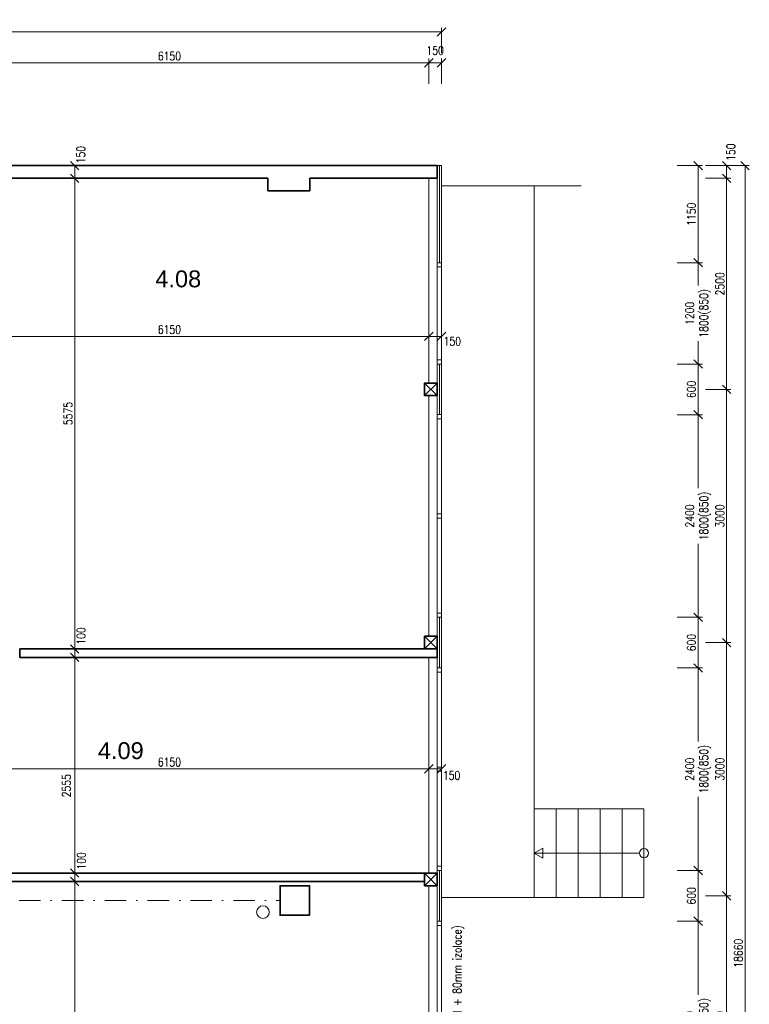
# Model space of a CAD drawing. Header units: millimetres. Extents: x -485339 to 286898, y -1189934 to 1602269.
# Tile 141 of 230: x -64725 to -56076, y -723233 to -711569. Entities that reach past the tile are written whole.
import ezdxf

# ---------------------------------------------------------------- set-up
doc = ezdxf.new("R2010")
doc.units = ezdxf.units.MM
doc.header["$LTSCALE"] = 10
doc.linetypes.add('DASHDOT', pattern=[25.4, 12.7, -6.35, 0, -6.35])
doc.layers.get('Defpoints').update_dxf_attribs({"lineweight": 0})
for name, color, linetype, lineweight, true_color in [('BOUR_OBV.PLÁŠT', 7, 'Continuous', 18, 0x4ccd32), ('BOUR_OKNA', 7, 'Continuous', 18, 0x4ccd32), ('BOURÁNÍ_POPIS', 7, 'Continuous', 18, 0x4ccd32)]:
    doc.layers.add(name, color=color, linetype=linetype, lineweight=lineweight, true_color=true_color)
for name, color, linetype, lineweight in [('St_kóty', 132, 'Continuous', 18), ('St_lehký obvodový plášť', 152, 'Continuous', 18), ('St_plocha_místnosti', 250, 'Continuous', 18), ('St_sloupy_opláštění_půdorys', 25, 'Continuous', 35), ('St_čáry_obrys', 5, 'Continuous', 35), ('St_čáry_osy', 250, 'DASHDOT', 18), ('St_čáry_plné', 250, 'Continuous', 18), ('ZTI_ST_kanalda', 234, 'Continuous', 18)]:
    doc.layers.add(name, color=color, linetype=linetype, lineweight=lineweight)
doc.styles.add('Andy', font='arial.ttf')
doc.styles.get("Standard").update_dxf_attribs({"font": 'simplex.shx', "width": 0.8})
doc.linetypes.add('ZIGZAG', pattern='A,0.00254,-5.08,[131,ltypeshp.shx,S=5.08,R=0,X=-5.08,Y=0],-10.16,[131,ltypeshp.shx,S=5.08,R=180,X=5.08,Y=0],-5.08', length=20.32254)
doc.dimstyles.new('stavebníM50 vnitřní', dxfattribs={"dimtxt": 100, "dimasz": 100, "dimexe": 50, "dimexo": 100, "dimgap": 30, "dimtad": 1, "dimdec": 0, "dimtxsty": 'Standard', "dimblk": 'OBLIQUE', "dimcen": 2.5, "dimclrd": 256, "dimclre": 256, "dimclrt": 256, "dimadec": 0, "dimazin": 0, "dimtfac": 1, "dimtdec": 0, "dimtmove": 2, "dimatfit": 2, "dimldrblk": 'OBLIQUE', "dimfxl": 250, "dimfxlon": 1, "dimlwd": -1, "dimlwe": -1, "dimarcsym": 0})

# ---------------------------------------------------------------- blocks, each defined once
blk = doc.blocks.new('G$CBB62DE26')
at = {"layer": 'St_sloupy_opláštění_půdorys', "ltscale": 2}
blk.add_lwpolyline([(-75, -150), (75, -150), (75, 0), (-75, 0)], close=True, dxfattribs=at)
for points in [[(-75, 0), (75, -150)], [(75, 0), (-75, -150)]]:
    blk.add_lwpolyline(points, dxfattribs=at)
blk = doc.blocks.new('G$C9C144299')
at = {"layer": 'St_lehký obvodový plášť', "color": 0, "ltscale": 2}
for points in [[(0, -50), (2400, -50), (2400, 0), (0, 0)], [(0, -50), (0, -50), (0, 0), (0, 0)], [(0, -50), (0, -50), (0, 0), (0, 0)], [(0, -50), (50, -50), (50, 0), (0, 0)], [(1225, -50), (1175, -50), (1175, 0), (1225, 0)], [(2400, -50), (2350, -50), (2350, 0), (2400, 0)]]:
    blk.add_lwpolyline(points, close=True, dxfattribs=at)
blk = doc.blocks.new('G$C2A6251B2')
at = {"layer": 'St_lehký obvodový plášť', "color": 0, "ltscale": 2}
for points in [[(0, -50), (1200, -50), (1200, 0), (0, 0)], [(0, -50), (50, -50), (50, 0), (0, 0)], [(1200, -50), (1150, -50), (1150, 0), (1200, 0)]]:
    blk.add_lwpolyline(points, close=True, dxfattribs=at)
blk = doc.blocks.new('_OBLIQUE')
at = {"color": 0, "linetype": 'ByBlock'}
blk.add_line((-0.5, -0.5), (0.5, 0.5), dxfattribs=at)
blk = doc.blocks.new('*D5257')
at = {"layer": 'Defpoints', "color": 0}
for p in [(-58928, -713298), (-58928, -714448), (-56682, -714448)]:
    blk.add_point(p, dxfattribs=at)
at = {"layer": 'St_kóty'}
for p, q in [((-56932, -713298), (-56632, -713298)), ((-56682, -713298), (-56682, -714448)), ((-56932, -714448), (-56632, -714448))]:
    blk.add_line(p, q, dxfattribs=at)
at = {"layer": 'St_kóty', "linetype": 'ByBlock', "xscale": 100, "yscale": 100, "zscale": 100}
for p, rotation in [((-56682, -713298), 90), ((-56682, -714448), 270)]:
    blk.add_blockref('_OBLIQUE', p, dxfattribs=dict(at, rotation=rotation))
at = {"layer": 'St_kóty', "insert": (-56762, -713873), "char_height": 100, "attachment_point": 5, "rotation": 90}
blk.add_mtext('1150', dxfattribs=at)
blk = doc.blocks.new('*D5258')
at = {"layer": 'Defpoints', "color": 0}
for p in [(-58903, -718648), (-58903, -719248), (-56682, -719248)]:
    blk.add_point(p, dxfattribs=at)
at = {"layer": 'St_kóty'}
for p, q in [((-56932, -718648), (-56632, -718648)), ((-56682, -718648), (-56682, -719248)), ((-56932, -719248), (-56632, -719248))]:
    blk.add_line(p, q, dxfattribs=at)
at = {"layer": 'St_kóty', "linetype": 'ByBlock', "xscale": 100, "yscale": 100, "zscale": 100}
for p, rotation in [((-56682, -718648), 90), ((-56682, -719248), 270)]:
    blk.add_blockref('_OBLIQUE', p, dxfattribs=dict(at, rotation=rotation))
at = {"layer": 'St_kóty', "insert": (-56762, -718948), "char_height": 100, "attachment_point": 5, "rotation": 90}
blk.add_mtext('600', dxfattribs=at)
blk = doc.blocks.new('*D5259')
at = {"layer": 'Defpoints', "color": 0}
for p in [(-58903, -719248), (-58903, -721648), (-56682, -721648)]:
    blk.add_point(p, dxfattribs=at)
at = {"layer": 'St_kóty'}
for p, q in [((-56932, -719248), (-56632, -719248)), ((-56682, -719248), (-56682, -720119)), ((-56682, -721648), (-56682, -720777)), ((-56932, -721648), (-56632, -721648))]:
    blk.add_line(p, q, dxfattribs=at)
at = {"layer": 'St_kóty', "linetype": 'ByBlock', "xscale": 100, "yscale": 100, "zscale": 100}
for p, rotation in [((-56682, -719248), 90), ((-56682, -721648), 270)]:
    blk.add_blockref('_OBLIQUE', p, dxfattribs=dict(at, rotation=rotation))
at = {"layer": 'St_kóty', "insert": (-56682, -720448), "char_height": 100, "attachment_point": 5, "rotation": 90}
blk.add_mtext('2400\\P1800(850)', dxfattribs=at)
blk = doc.blocks.new('*D5260')
at = {"layer": 'Defpoints', "color": 0}
for p in [(-58903, -721648), (-58903, -722248), (-56682, -722248)]:
    blk.add_point(p, dxfattribs=at)
at = {"layer": 'St_kóty'}
for p, q in [((-56932, -721648), (-56632, -721648)), ((-56682, -721648), (-56682, -722248)), ((-56932, -722248), (-56632, -722248))]:
    blk.add_line(p, q, dxfattribs=at)
at = {"layer": 'St_kóty', "linetype": 'ByBlock', "xscale": 100, "yscale": 100, "zscale": 100}
for p, rotation in [((-56682, -721648), 90), ((-56682, -722248), 270)]:
    blk.add_blockref('_OBLIQUE', p, dxfattribs=dict(at, rotation=rotation))
at = {"layer": 'St_kóty', "insert": (-56762, -721948), "char_height": 100, "attachment_point": 5, "rotation": 90}
blk.add_mtext('600', dxfattribs=at)
blk = doc.blocks.new('*D5264')
at = {"layer": 'Defpoints', "color": 0}
for p in [(-58928, -714448), (-59750, -715648), (-56682, -715648)]:
    blk.add_point(p, dxfattribs=at)
at = {"layer": 'St_kóty'}
for p, q in [((-56932, -714448), (-56632, -714448)), ((-56682, -714448), (-56682, -714719)), ((-56682, -715648), (-56682, -715377)), ((-56932, -715648), (-56632, -715648))]:
    blk.add_line(p, q, dxfattribs=at)
at = {"layer": 'St_kóty', "linetype": 'ByBlock', "xscale": 100, "yscale": 100, "zscale": 100}
for p, rotation in [((-56682, -714448), 90), ((-56682, -715648), 270)]:
    blk.add_blockref('_OBLIQUE', p, dxfattribs=dict(at, rotation=rotation))
at = {"layer": 'St_kóty', "insert": (-56682, -715048), "char_height": 100, "attachment_point": 5, "rotation": 90}
blk.add_mtext('1200\\P1800(850)', dxfattribs=at)
blk = doc.blocks.new('*D5265')
at = {"layer": 'Defpoints', "color": 0}
for p in [(-59750, -715648), (-59750, -716248), (-56682, -716248)]:
    blk.add_point(p, dxfattribs=at)
at = {"layer": 'St_kóty'}
for p, q in [((-56932, -715648), (-56632, -715648)), ((-56682, -715648), (-56682, -716248)), ((-56932, -716248), (-56632, -716248))]:
    blk.add_line(p, q, dxfattribs=at)
at = {"layer": 'St_kóty', "linetype": 'ByBlock', "xscale": 100, "yscale": 100, "zscale": 100}
for p, rotation in [((-56682, -715648), 90), ((-56682, -716248), 270)]:
    blk.add_blockref('_OBLIQUE', p, dxfattribs=dict(at, rotation=rotation))
at = {"layer": 'St_kóty', "insert": (-56762, -715948), "char_height": 100, "attachment_point": 5, "rotation": 90}
blk.add_mtext('600', dxfattribs=at)
blk = doc.blocks.new('*D5266')
at = {"layer": 'Defpoints', "color": 0}
for p in [(-59750, -716248), (-59750, -718648), (-56682, -718648)]:
    blk.add_point(p, dxfattribs=at)
at = {"layer": 'St_kóty'}
for p, q in [((-56932, -716248), (-56632, -716248)), ((-56682, -716248), (-56682, -717119)), ((-56682, -718648), (-56682, -717777)), ((-56932, -718648), (-56632, -718648))]:
    blk.add_line(p, q, dxfattribs=at)
at = {"layer": 'St_kóty', "linetype": 'ByBlock', "xscale": 100, "yscale": 100, "zscale": 100}
for p, rotation in [((-56682, -716248), 90), ((-56682, -718648), 270)]:
    blk.add_blockref('_OBLIQUE', p, dxfattribs=dict(at, rotation=rotation))
at = {"layer": 'St_kóty', "insert": (-56682, -717448), "char_height": 100, "attachment_point": 5, "rotation": 90}
blk.add_mtext('2400\\P1800(850)', dxfattribs=at)
blk = doc.blocks.new('*D5267')
at = {"layer": 'Defpoints', "color": 0}
for p in [(-58903, -722248), (-59750, -724648), (-56682, -724648)]:
    blk.add_point(p, dxfattribs=at)
at = {"layer": 'St_kóty'}
for p, q in [((-56932, -722248), (-56632, -722248)), ((-56682, -722248), (-56682, -723119)), ((-56682, -724648), (-56682, -723777)), ((-56932, -724648), (-56632, -724648))]:
    blk.add_line(p, q, dxfattribs=at)
at = {"layer": 'St_kóty', "linetype": 'ByBlock', "xscale": 100, "yscale": 100, "zscale": 100}
for p, rotation in [((-56682, -722248), 90), ((-56682, -724648), 270)]:
    blk.add_blockref('_OBLIQUE', p, dxfattribs=dict(at, rotation=rotation))
at = {"layer": 'St_kóty', "insert": (-56682, -723448), "char_height": 100, "attachment_point": 5, "rotation": 90}
blk.add_mtext('2400\\P1800(850)', dxfattribs=at)
blk = doc.blocks.new('*D5270')
at = {"layer": 'Defpoints', "color": 0}
for p in [(-59775, -713298), (-59775, -713448), (-56345, -713448)]:
    blk.add_point(p, dxfattribs=at)
at = {"layer": 'St_kóty'}
for p, q in [((-56595, -713298), (-56295, -713298)), ((-56345, -713298), (-56345, -713448)), ((-56595, -713448), (-56295, -713448))]:
    blk.add_line(p, q, dxfattribs=at)
at = {"layer": 'St_kóty', "linetype": 'ByBlock', "xscale": 100, "yscale": 100, "zscale": 100}
for p, rotation in [((-56345, -713298), 90), ((-56345, -713448), 270)]:
    blk.add_blockref('_OBLIQUE', p, dxfattribs=dict(at, rotation=rotation))
at = {"layer": 'St_kóty', "insert": (-56295, -713138), "char_height": 100, "attachment_point": 5, "rotation": 90}
blk.add_mtext('150', dxfattribs=at)
blk = doc.blocks.new('*D5271')
at = {"layer": 'Defpoints', "color": 0}
for p in [(-59775, -713448), (-59925, -715948), (-56345, -715948)]:
    blk.add_point(p, dxfattribs=at)
at = {"layer": 'St_kóty'}
for p, q in [((-56595, -713448), (-56295, -713448)), ((-56345, -713448), (-56345, -715948)), ((-56595, -715948), (-56295, -715948))]:
    blk.add_line(p, q, dxfattribs=at)
at = {"layer": 'St_kóty', "linetype": 'ByBlock', "xscale": 100, "yscale": 100, "zscale": 100}
for p, rotation in [((-56345, -713448), 90), ((-56345, -715948), 270)]:
    blk.add_blockref('_OBLIQUE', p, dxfattribs=dict(at, rotation=rotation))
at = {"layer": 'St_kóty', "insert": (-56425, -714698), "char_height": 100, "attachment_point": 5, "rotation": 90}
blk.add_mtext('2500', dxfattribs=at)
blk = doc.blocks.new('*D5272')
at = {"layer": 'Defpoints', "color": 0}
for p in [(-59925, -715948), (-59925, -718948), (-56345, -718948)]:
    blk.add_point(p, dxfattribs=at)
at = {"layer": 'St_kóty'}
for p, q in [((-56595, -715948), (-56295, -715948)), ((-56345, -715948), (-56345, -718948)), ((-56595, -718948), (-56295, -718948))]:
    blk.add_line(p, q, dxfattribs=at)
at = {"layer": 'St_kóty', "linetype": 'ByBlock', "xscale": 100, "yscale": 100, "zscale": 100}
for p, rotation in [((-56345, -715948), 90), ((-56345, -718948), 270)]:
    blk.add_blockref('_OBLIQUE', p, dxfattribs=dict(at, rotation=rotation))
at = {"layer": 'St_kóty', "insert": (-56425, -717448), "char_height": 100, "attachment_point": 5, "rotation": 90}
blk.add_mtext('3000', dxfattribs=at)
blk = doc.blocks.new('*D5273')
at = {"layer": 'Defpoints', "color": 0}
for p in [(-59925, -718948), (-59925, -721948), (-56345, -721948)]:
    blk.add_point(p, dxfattribs=at)
at = {"layer": 'St_kóty'}
for p, q in [((-56595, -718948), (-56295, -718948)), ((-56345, -718948), (-56345, -721948)), ((-56595, -721948), (-56295, -721948))]:
    blk.add_line(p, q, dxfattribs=at)
at = {"layer": 'St_kóty', "linetype": 'ByBlock', "xscale": 100, "yscale": 100, "zscale": 100}
for p, rotation in [((-56345, -718948), 90), ((-56345, -721948), 270)]:
    blk.add_blockref('_OBLIQUE', p, dxfattribs=dict(at, rotation=rotation))
at = {"layer": 'St_kóty', "insert": (-56425, -720448), "char_height": 100, "attachment_point": 5, "rotation": 90}
blk.add_mtext('3000', dxfattribs=at)
blk = doc.blocks.new('*D5274')
at = {"layer": 'Defpoints', "color": 0}
for p in [(-59925, -721948), (-59925, -724948), (-56345, -724948)]:
    blk.add_point(p, dxfattribs=at)
at = {"layer": 'St_kóty'}
for p, q in [((-56595, -721948), (-56295, -721948)), ((-56345, -721948), (-56345, -724948)), ((-56595, -724948), (-56295, -724948))]:
    blk.add_line(p, q, dxfattribs=at)
at = {"layer": 'St_kóty', "linetype": 'ByBlock', "xscale": 100, "yscale": 100, "zscale": 100}
for p, rotation in [((-56345, -721948), 90), ((-56345, -724948), 270)]:
    blk.add_blockref('_OBLIQUE', p, dxfattribs=dict(at, rotation=rotation))
at = {"layer": 'St_kóty', "insert": (-56425, -723448), "char_height": 100, "attachment_point": 5, "rotation": 90}
blk.add_mtext('3000', dxfattribs=at)
blk = doc.blocks.new('*D5279')
at = {"layer": 'Defpoints', "color": 0}
for p in [(-59725, -713298), (-56126, -713298), (-59725, -731958)]:
    blk.add_point(p, dxfattribs=at)
at = {"layer": 'St_kóty'}
for p, q in [((-56376, -713298), (-56076, -713298)), ((-56126, -731958), (-56126, -713298)), ((-56376, -731958), (-56076, -731958))]:
    blk.add_line(p, q, dxfattribs=at)
at = {"layer": 'St_kóty', "linetype": 'ByBlock', "xscale": 100, "yscale": 100, "zscale": 100}
for p, rotation in [((-56126, -713298), 90), ((-56126, -731958), 270)]:
    blk.add_blockref('_OBLIQUE', p, dxfattribs=dict(at, rotation=rotation))
at = {"layer": 'St_kóty', "insert": (-56206, -722628), "char_height": 100, "attachment_point": 5, "rotation": 90}
blk.add_mtext('18660', dxfattribs=at)
blk = doc.blocks.new('*D5299')
at = {"layer": 'Defpoints', "color": 0}
for p in [(-59875, -712080), (-66025, -712736), (-59875, -712736)]:
    blk.add_point(p, dxfattribs=at)
at = {"layer": 'St_kóty'}
for p, q in [((-66025, -712330), (-66025, -712030)), ((-66025, -712080), (-59875, -712080)), ((-59875, -712330), (-59875, -712030))]:
    blk.add_line(p, q, dxfattribs=at)
at = {"layer": 'St_kóty', "linetype": 'ByBlock', "xscale": 100, "yscale": 100, "zscale": 100, "rotation": 180}
blk.add_blockref('_OBLIQUE', (-66025, -712080), dxfattribs=at)
at = {"layer": 'St_kóty', "linetype": 'ByBlock', "xscale": 100, "yscale": 100, "zscale": 100}
blk.add_blockref('_OBLIQUE', (-59875, -712080), dxfattribs=at)
at = {"layer": 'St_kóty', "insert": (-62950, -712000), "char_height": 100, "attachment_point": 5}
blk.add_mtext('6150', dxfattribs=at)
blk = doc.blocks.new('*D5300')
at = {"layer": 'Defpoints', "color": 0}
for p in [(-59725, -712080), (-59725, -712586), (-59875, -712736)]:
    blk.add_point(p, dxfattribs=at)
at = {"layer": 'St_kóty'}
for p, q in [((-59875, -712330), (-59875, -712030)), ((-59875, -712080), (-59725, -712080)), ((-59725, -712330), (-59725, -712030))]:
    blk.add_line(p, q, dxfattribs=at)
at = {"layer": 'St_kóty', "linetype": 'ByBlock', "xscale": 100, "yscale": 100, "zscale": 100, "rotation": 180}
blk.add_blockref('_OBLIQUE', (-59875, -712080), dxfattribs=at)
at = {"layer": 'St_kóty', "linetype": 'ByBlock', "xscale": 100, "yscale": 100, "zscale": 100}
blk.add_blockref('_OBLIQUE', (-59725, -712080), dxfattribs=at)
at = {"layer": 'St_kóty', "insert": (-59800, -711935), "char_height": 100, "attachment_point": 5}
blk.add_mtext('150', dxfattribs=at)
blk = doc.blocks.new('*D5308')
at = {"layer": 'Defpoints', "color": 0}
for p in [(-59725, -711714), (-74605, -712983), (-59725, -712983)]:
    blk.add_point(p, dxfattribs=at)
at = {"layer": 'St_kóty'}
for p, q in [((-74605, -711964), (-74605, -711664)), ((-74605, -711714), (-59725, -711714)), ((-59725, -711964), (-59725, -711664))]:
    blk.add_line(p, q, dxfattribs=at)
at = {"layer": 'St_kóty', "linetype": 'ByBlock', "xscale": 100, "yscale": 100, "zscale": 100, "rotation": 180}
blk.add_blockref('_OBLIQUE', (-74605, -711714), dxfattribs=at)
at = {"layer": 'St_kóty', "linetype": 'ByBlock', "xscale": 100, "yscale": 100, "zscale": 100}
blk.add_blockref('_OBLIQUE', (-59725, -711714), dxfattribs=at)
at = {"layer": 'St_kóty', "insert": (-67165, -711634), "char_height": 100, "attachment_point": 5}
blk.add_mtext('14880', dxfattribs=at)
blk = doc.blocks.new('*D5352')
at = {"layer": 'Defpoints', "color": 0}
for p in [(-59875, -715320), (-59875, -715873), (-66025, -716608)]:
    blk.add_point(p, dxfattribs=at)
at = {"layer": 'St_kóty'}
for p, q in [((-66025, -715570), (-66025, -715270)), ((-66025, -715320), (-59875, -715320)), ((-59875, -715570), (-59875, -715270))]:
    blk.add_line(p, q, dxfattribs=at)
at = {"layer": 'St_kóty', "linetype": 'ByBlock', "xscale": 100, "yscale": 100, "zscale": 100, "rotation": 180}
blk.add_blockref('_OBLIQUE', (-66025, -715320), dxfattribs=at)
at = {"layer": 'St_kóty', "linetype": 'ByBlock', "xscale": 100, "yscale": 100, "zscale": 100}
blk.add_blockref('_OBLIQUE', (-59875, -715320), dxfattribs=at)
at = {"layer": 'St_kóty', "insert": (-62950, -715240), "char_height": 100, "attachment_point": 5}
blk.add_mtext('6150', dxfattribs=at)
blk = doc.blocks.new('*D5353')
at = {"layer": 'Defpoints', "color": 0}
for p in [(-59725, -715320), (-59725, -715598), (-59875, -715873)]:
    blk.add_point(p, dxfattribs=at)
at = {"layer": 'St_kóty'}
for p, q in [((-59875, -715570), (-59875, -715270)), ((-59875, -715320), (-59725, -715320)), ((-59725, -715498), (-59725, -715270))]:
    blk.add_line(p, q, dxfattribs=at)
at = {"layer": 'St_kóty', "linetype": 'ByBlock', "xscale": 100, "yscale": 100, "zscale": 100, "rotation": 180}
blk.add_blockref('_OBLIQUE', (-59875, -715320), dxfattribs=at)
at = {"layer": 'St_kóty', "linetype": 'ByBlock', "xscale": 100, "yscale": 100, "zscale": 100}
blk.add_blockref('_OBLIQUE', (-59725, -715320), dxfattribs=at)
at = {"layer": 'St_kóty', "insert": (-59596, -715379), "char_height": 100, "attachment_point": 5}
blk.add_mtext('150', dxfattribs=at)
blk = doc.blocks.new('*D5357')
at = {"layer": 'Defpoints', "color": 0}
for p in [(-59875, -720444), (-66025, -721678), (-59875, -721678)]:
    blk.add_point(p, dxfattribs=at)
at = {"layer": 'St_kóty'}
for p, q in [((-66025, -720694), (-66025, -720394)), ((-59875, -720694), (-59875, -720394)), ((-66025, -720444), (-59875, -720444))]:
    blk.add_line(p, q, dxfattribs=at)
at = {"layer": 'St_kóty', "linetype": 'ByBlock', "xscale": 100, "yscale": 100, "zscale": 100, "rotation": 180}
blk.add_blockref('_OBLIQUE', (-66025, -720444), dxfattribs=at)
at = {"layer": 'St_kóty', "linetype": 'ByBlock', "xscale": 100, "yscale": 100, "zscale": 100}
blk.add_blockref('_OBLIQUE', (-59875, -720444), dxfattribs=at)
at = {"layer": 'St_kóty', "insert": (-62950, -720364), "char_height": 100, "attachment_point": 5}
blk.add_mtext('6150', dxfattribs=at)
blk = doc.blocks.new('*D5358')
at = {"layer": 'Defpoints', "color": 0}
for p in [(-59725, -720444), (-59875, -721678), (-59725, -721648)]:
    blk.add_point(p, dxfattribs=at)
at = {"layer": 'St_kóty'}
for p, q in [((-59875, -720694), (-59875, -720394)), ((-59725, -720694), (-59725, -720394)), ((-59875, -720444), (-59725, -720444))]:
    blk.add_line(p, q, dxfattribs=at)
at = {"layer": 'St_kóty', "linetype": 'ByBlock', "xscale": 100, "yscale": 100, "zscale": 100, "rotation": 180}
blk.add_blockref('_OBLIQUE', (-59875, -720444), dxfattribs=at)
at = {"layer": 'St_kóty', "linetype": 'ByBlock', "xscale": 100, "yscale": 100, "zscale": 100}
blk.add_blockref('_OBLIQUE', (-59725, -720444), dxfattribs=at)
at = {"layer": 'St_kóty', "insert": (-59605, -720522), "char_height": 100, "attachment_point": 5}
blk.add_mtext('150', dxfattribs=at)
blk = doc.blocks.new('*D5365')
at = {"layer": 'Defpoints', "color": 0}
for p in [(-64072, -721778), (-64072, -721778), (-61732, -731808)]:
    blk.add_point(p, dxfattribs=at)
at = {"layer": 'St_kóty'}
for p, q in [((-64172, -721778), (-64122, -721778)), ((-64072, -731808), (-64072, -721778)), ((-63822, -731808), (-64122, -731808))]:
    blk.add_line(p, q, dxfattribs=at)
at = {"layer": 'St_kóty', "linetype": 'ByBlock', "xscale": 100, "yscale": 100, "zscale": 100}
for p, rotation in [((-64072, -721778), 90), ((-64072, -731808), 270)]:
    blk.add_blockref('_OBLIQUE', p, dxfattribs=dict(at, rotation=rotation))
at = {"layer": 'St_kóty', "insert": (-64152, -726793), "char_height": 100, "attachment_point": 5, "rotation": 90}
blk.add_mtext('10030', dxfattribs=at)
blk = doc.blocks.new('*D5366')
at = {"layer": 'Defpoints', "color": 0}
for p in [(-64072, -721678), (-62975, -721678), (-64072, -721778)]:
    blk.add_point(p, dxfattribs=at)
at = {"layer": 'St_kóty'}
for p, q in [((-63822, -721678), (-64122, -721678)), ((-64072, -721778), (-64072, -721678)), ((-64172, -721778), (-64122, -721778))]:
    blk.add_line(p, q, dxfattribs=at)
at = {"layer": 'St_kóty', "linetype": 'ByBlock', "xscale": 100, "yscale": 100, "zscale": 100}
for p, rotation in [((-64072, -721678), 90), ((-64072, -721778), 270)]:
    blk.add_blockref('_OBLIQUE', p, dxfattribs=dict(at, rotation=rotation))
at = {"layer": 'St_kóty', "insert": (-63995, -721534), "char_height": 100, "attachment_point": 5, "rotation": 90}
blk.add_mtext('100', dxfattribs=at)
blk = doc.blocks.new('*D5367')
at = {"layer": 'Defpoints', "color": 0}
for p in [(-64725, -719123), (-64072, -719123), (-62975, -721678)]:
    blk.add_point(p, dxfattribs=at)
at = {"layer": 'St_kóty'}
for p, q in [((-64322, -719123), (-64022, -719123)), ((-64072, -721678), (-64072, -719123)), ((-63822, -721678), (-64122, -721678))]:
    blk.add_line(p, q, dxfattribs=at)
at = {"layer": 'St_kóty', "linetype": 'ByBlock', "xscale": 100, "yscale": 100, "zscale": 100}
for p, rotation in [((-64072, -719123), 90), ((-64072, -721678), 270)]:
    blk.add_blockref('_OBLIQUE', p, dxfattribs=dict(at, rotation=rotation))
at = {"layer": 'St_kóty', "insert": (-64171, -720644), "char_height": 100, "attachment_point": 5, "rotation": 90}
blk.add_mtext('2555', dxfattribs=at)
blk = doc.blocks.new('*D5368')
at = {"layer": 'Defpoints', "color": 0}
for p in [(-64725, -719023), (-64072, -719023), (-64725, -719123)]:
    blk.add_point(p, dxfattribs=at)
at = {"layer": 'St_kóty'}
for p, q in [((-64322, -719023), (-64022, -719023)), ((-64072, -719123), (-64072, -719023)), ((-64322, -719123), (-64022, -719123))]:
    blk.add_line(p, q, dxfattribs=at)
at = {"layer": 'St_kóty', "linetype": 'ByBlock', "xscale": 100, "yscale": 100, "zscale": 100}
for p, rotation in [((-64072, -719023), 90), ((-64072, -719123), 270)]:
    blk.add_blockref('_OBLIQUE', p, dxfattribs=dict(at, rotation=rotation))
at = {"layer": 'St_kóty', "insert": (-63997, -718870), "char_height": 100, "attachment_point": 5, "rotation": 90}
blk.add_mtext('100', dxfattribs=at)
blk = doc.blocks.new('*D5369')
at = {"layer": 'Defpoints', "color": 0}
for p in [(-64725, -713448), (-64072, -713448), (-64725, -719023)]:
    blk.add_point(p, dxfattribs=at)
at = {"layer": 'St_kóty'}
for p, q in [((-64322, -713448), (-64022, -713448)), ((-64072, -719023), (-64072, -713448)), ((-64322, -719023), (-64022, -719023))]:
    blk.add_line(p, q, dxfattribs=at)
at = {"layer": 'St_kóty', "linetype": 'ByBlock', "xscale": 100, "yscale": 100, "zscale": 100}
for p, rotation in [((-64072, -713448), 90), ((-64072, -719023), 270)]:
    blk.add_blockref('_OBLIQUE', p, dxfattribs=dict(at, rotation=rotation))
at = {"layer": 'St_kóty', "insert": (-64152, -716235), "char_height": 100, "attachment_point": 5, "rotation": 90}
blk.add_mtext('5575', dxfattribs=at)
blk = doc.blocks.new('*D5370')
at = {"layer": 'Defpoints', "color": 0}
for p in [(-64725, -713298), (-64072, -713298), (-64725, -713448)]:
    blk.add_point(p, dxfattribs=at)
at = {"layer": 'St_kóty'}
for p, q in [((-64322, -713298), (-64022, -713298)), ((-64072, -713448), (-64072, -713298)), ((-64322, -713448), (-64022, -713448))]:
    blk.add_line(p, q, dxfattribs=at)
at = {"layer": 'St_kóty', "linetype": 'ByBlock', "xscale": 100, "yscale": 100, "zscale": 100}
for p, rotation in [((-64072, -713298), 90), ((-64072, -713448), 270)]:
    blk.add_blockref('_OBLIQUE', p, dxfattribs=dict(at, rotation=rotation))
at = {"layer": 'St_kóty', "insert": (-64000, -713168), "char_height": 100, "attachment_point": 5, "rotation": 90}
blk.add_mtext('150', dxfattribs=at)

msp = doc.modelspace()

# ---------------------------------------------------------------- linework, layer by layer
at = {"layer": 'BOUR_OBV.PLÁŠT', "ltscale": 2}
for points in [[(-59724.9, -713297.8), (-59774.9, -713297.8)], [(-59724.9, -714447.8), (-59724.9, -713297.8)], [(-59774.9, -714447.8), (-59774.9, -713447.8)], [(-59774.9, -714447.8), (-59724.9, -714447.8)]]:
    msp.add_lwpolyline(points, dxfattribs=at)
at = {"layer": 'BOUR_OBV.PLÁŠT', "linetype": 'ZIGZAG', "ltscale": 0.2}
for points in [[(-59749.9, -714447.8), (-59749.9, -713297.8)], [(-59749.9, -716247.8), (-59749.9, -715647.8)], [(-59749.9, -719247.8), (-59749.9, -718647.8)], [(-59749.9, -722247.8), (-59749.9, -721647.8)]]:
    msp.add_lwpolyline(points, dxfattribs=at)
at = {"layer": 'BOUR_OBV.PLÁŠT', "ltscale": 2}
for points in [[(-59724.9, -716247.8), (-59724.9, -715647.8), (-59774.9, -715647.8), (-59774.9, -716247.8)], [(-59724.9, -716247.8), (-59724.9, -716247.8), (-59774.9, -716247.8), (-59774.9, -716247.8)], [(-59724.9, -716247.8), (-59724.9, -716247.8), (-59774.9, -716247.8), (-59774.9, -716247.8)], [(-59724.9, -719247.8), (-59724.9, -718647.8), (-59774.9, -718647.8), (-59774.9, -719247.8)], [(-59724.9, -719247.8), (-59724.9, -719247.8), (-59774.9, -719247.8), (-59774.9, -719247.8)], [(-59724.9, -719247.8), (-59724.9, -719247.8), (-59774.9, -719247.8), (-59774.9, -719247.8)], [(-59724.9, -722247.8), (-59724.9, -721647.8), (-59774.9, -721647.8), (-59774.9, -722247.8)], [(-59724.9, -722247.8), (-59724.9, -722247.8), (-59774.9, -722247.8), (-59774.9, -722247.8)], [(-59724.9, -722247.8), (-59724.9, -722247.8), (-59774.9, -722247.8), (-59774.9, -722247.8)]]:
    msp.add_lwpolyline(points, close=True, dxfattribs=at)
at = {"layer": 'St_čáry_obrys', "ltscale": 2}
msp.add_line((-64724.9, -719022.8), (-64724.9, -719122.8), dxfattribs=at)
for points in [[(-59774.9, -713297.8), (-74604.9, -713297.8)], [(-59774.9, -713447.8), (-59774.9, -713297.8)], [(-66024.9, -713447.8), (-61784.9, -713447.8)], [(-61784.9, -713447.8), (-61784.9, -713597.8)], [(-61284.9, -713447.8), (-59774.9, -713447.8)], [(-61284.9, -713447.8), (-61284.9, -713597.8)], [(-61784.9, -713597.8), (-61284.9, -713597.8)], [(-59774.9, -719022.8), (-64724.9, -719022.8)], [(-59774.9, -719122.8), (-59774.9, -719022.8)], [(-59774.9, -719122.8), (-64724.9, -719122.8)], [(-59924.9, -721677.8), (-66024.9, -721677.8)], [(-59924.9, -721777.8), (-68954.9, -721777.8)]]:
    msp.add_lwpolyline(points, dxfattribs=at)
msp.add_lwpolyline([(-61289.1, -722177.8), (-61289.1, -721827.8), (-61639.1, -721827.8), (-61639.1, -722177.8)], close=True, dxfattribs=at)
at = {"layer": 'St_čáry_osy', "ltscale": 2}
msp.add_lwpolyline([(-68289.1, -722002.8), (-61639.1, -722002.8)], dxfattribs=at)
at = {"layer": 'St_čáry_plné', "ltscale": 2}
for points in [[(-59874.9, -713447.8), (-59874.9, -715872.8)], [(-59724.9, -713537.8), (-58070.3, -713537.8)], [(-59724.9, -721967.8), (-58624.9, -721967.8), (-58624.9, -713537.8)], [(-59874.9, -716022.8), (-59874.9, -718872.8)], [(-59875.3, -719122.7), (-59875.3, -721677.7)], [(-58624.9, -721967.8), (-58364.9, -721967.8), (-58364.9, -720917.8), (-58624.9, -720917.8)], [(-58364.9, -721967.8), (-58104.9, -721967.8), (-58104.9, -720917.8), (-58364.9, -720917.8)], [(-58104.9, -721967.8), (-57844.9, -721967.8), (-57844.9, -720917.8), (-58104.9, -720917.8)], [(-57844.9, -721967.8), (-57584.9, -721967.8), (-57584.9, -720917.8), (-57844.9, -720917.8)], [(-57584.9, -721967.8), (-57324.9, -721967.8), (-57324.9, -720917.8), (-57584.9, -720917.8)], [(-57379.5, -721442.8), (-58624.9, -721442.8)], [(-59873.3, -721827.8), (-59873.3, -724872.8)]]:
    msp.add_lwpolyline(points, dxfattribs=at)
msp.add_lwpolyline([(-58624.9, -721442.8), (-58523.4, -721501.3), (-58523.4, -721384.2)], close=True, dxfattribs=at)
msp.add_circle((-57324.9, -721442.8), 54.6, dxfattribs=at)
at = {"layer": 'ZTI_ST_kanalda', "ltscale": 2}
msp.add_circle((-61841.5, -722141.5), 75, dxfattribs=at)

# ---------------------------------------------------------------- block references
at = {"layer": 'BOUR_OKNA', "ltscale": 2, "rotation": 90}
for name, p in [('G$C2A6251B2', (-59774.9, -715647.8)), ('G$C9C144299', (-59774.9, -718647.8)), ('G$C9C144299', (-59774.9, -721647.8)), ('G$C9C144299', (-59774.9, -724647.8))]:
    msp.add_blockref(name, p, dxfattribs=at)
at = {"layer": 'St_sloupy_opláštění_půdorys', "ltscale": 2, "rotation": 90}
for p in [(-59924.9, -715947.8), (-59924.9, -718947.8), (-59924.9, -721752.8)]:
    msp.add_blockref('G$CBB62DE26', p, dxfattribs=at)

# ---------------------------------------------------------------- texts
at = {"layer": 'BOURÁNÍ_POPIS', "width": 0.8}
msp.add_text('DEMONTÁŽ LEHKÉHO OBVODOVÉHO PLÁŠTĚ (TRAP.PLECH + 80mm izolace)', height=100, rotation=90, dxfattribs=at).set_placement((-59489.1, -726345.6))
at = {"layer": 'St_plocha_místnosti', "ltscale": 2, "style": 'Andy'}
for s, p in [('4.08', (-63117.1, -714739)), ('4.09', (-63798, -720328.4))]:
    msp.add_text(s, height=200, dxfattribs=at).set_placement(p)

# ---------------------------------------------------------------- dimensions: what is measured, and where the dimension line sits
at = {"layer": 'St_kóty'}
for base, p1, p2, picture, middle in [((-59724.9, -711714.4), (-74604.9, -712982.9), (-59724.9, -712982.9), '*D5308', (-67164.9, -711634.4)), ((-59724.9, -712080.4), (-59874.9, -712736.1), (-59724.9, -712586.1), '*D5300', (-59799.9, -711935.4)), ((-59874.9, -712080.4), (-66024.9, -712736.1), (-59874.9, -712736.1), '*D5299', (-62949.9, -712000.4)), ((-59874.9, -715320.1), (-66024.9, -716607.8), (-59874.9, -715872.8), '*D5352', (-62949.9, -715240.1)), ((-59875.3, -720443.8), (-66024.9, -721677.8), (-59875.3, -721677.7), '*D5357', (-62950.1, -720363.8))]:
    dim = msp.add_linear_dim(base=base, p1=p1, p2=p2, dimstyle='stavebníM50 vnitřní', dxfattribs=at)
    dim.commit()
    dim.dimension.update_dxf_attribs({"geometry": picture, "text_midpoint": middle})
for base, p1, p2, picture, middle in [((-56345.3, -713447.8), (-59774.9, -713297.8), (-59774.9, -713447.8), '*D5270', (-56295.1, -713138.5)), ((-64071.9, -713297.8), (-64724.9, -713447.8), (-64724.9, -713297.8), '*D5370', (-63999.6, -713167.5)), ((-64071.9, -719022.8), (-64724.9, -719122.8), (-64724.9, -719022.8), '*D5368', (-63997, -718870.4)), ((-64071.9, -719122.8), (-62974.9, -721677.8), (-64724.9, -719122.8), '*D5367', (-64171.1, -720644)), ((-64071.9, -721677.8), (-64071.9, -721777.8), (-62974.9, -721677.8), '*D5366', (-63995, -721533.9))]:
    dim = msp.add_linear_dim(base=base, p1=p1, p2=p2, angle=90, dimstyle='stavebníM50 vnitřní', dxfattribs=at)
    dim.commit()
    dim.dimension.update_dxf_attribs({"geometry": picture, "text_midpoint": middle, "dimtype": 160})
for base, p1, p2, picture, middle in [((-56126, -713297.8), (-59724.9, -731957.8), (-59724.9, -713297.8), '*D5279', (-56206, -722627.8)), ((-56682.1, -714447.8), (-58928.4, -713297.8), (-58928.4, -714447.8), '*D5257', (-56762.1, -713872.8)), ((-64071.9, -713447.8), (-64724.9, -719022.8), (-64724.9, -713447.8), '*D5369', (-64151.9, -716235.3)), ((-56345.3, -715947.8), (-59774.9, -713447.8), (-59924.9, -715947.8), '*D5271', (-56425.3, -714697.8)), ((-56682.1, -716247.8), (-59749.9, -715647.8), (-59749.9, -716247.8), '*D5265', (-56762.1, -715947.8)), ((-56345.3, -718947.8), (-59924.9, -715947.8), (-59924.9, -718947.8), '*D5272', (-56425.3, -717447.8)), ((-56682.1, -719247.8), (-58903.4, -718647.8), (-58903.4, -719247.8), '*D5258', (-56762.1, -718947.8)), ((-56345.3, -721947.8), (-59924.9, -718947.8), (-59924.9, -721947.8), '*D5273', (-56425.3, -720447.8)), ((-56682.1, -722247.8), (-58903.4, -721647.8), (-58903.4, -722247.8), '*D5260', (-56762.1, -721947.8)), ((-64071.9, -721777.8), (-61732, -731807.8), (-64071.9, -721777.8), '*D5365', (-64151.9, -726792.8)), ((-56345.3, -724947.8), (-59924.9, -721947.8), (-59924.9, -724947.8), '*D5274', (-56425.3, -723447.8))]:
    dim = msp.add_linear_dim(base=base, p1=p1, p2=p2, angle=90, dimstyle='stavebníM50 vnitřní', dxfattribs=at)
    dim.commit()
    dim.dimension.update_dxf_attribs({"geometry": picture, "text_midpoint": middle})
for base, p1, p2, picture, middle in [((-56682.1, -715647.8), (-58928.4, -714447.8), (-59749.9, -715647.8), '*D5264', (-56682.1, -715047.8)), ((-56682.1, -718647.8), (-59749.9, -716247.8), (-59749.9, -718647.8), '*D5266', (-56682.1, -717447.8)), ((-56682.1, -721647.8), (-58903.4, -719247.8), (-58903.4, -721647.8), '*D5259', (-56682.1, -720447.8)), ((-56682.1, -724647.8), (-58903.4, -722247.8), (-59749.9, -724647.8), '*D5267', (-56682.1, -723447.8))]:
    dim = msp.add_linear_dim(base=base, p1=p1, p2=p2, angle=90, text='<>\\P1800(850)', dimstyle='stavebníM50 vnitřní', override={"dimtxsty": 'Standard'}, dxfattribs=at)
    dim.commit()
    dim.dimension.update_dxf_attribs({"geometry": picture, "text_midpoint": middle, "dimtype": 160})
for base, p1, p2, picture, middle in [((-59724.9, -715320.1), (-59874.9, -715872.8), (-59724.9, -715597.8), '*D5353', (-59596.4, -715378.9)), ((-59724.9, -720443.8), (-59875.3, -721677.7), (-59724.9, -721647.8), '*D5358', (-59605.3, -720521.7))]:
    dim = msp.add_linear_dim(base=base, p1=p1, p2=p2, dimstyle='stavebníM50 vnitřní', dxfattribs=at)
    dim.commit()
    dim.dimension.update_dxf_attribs({"geometry": picture, "text_midpoint": middle, "dimtype": 160})

doc.saveas('drawing.dxf')
